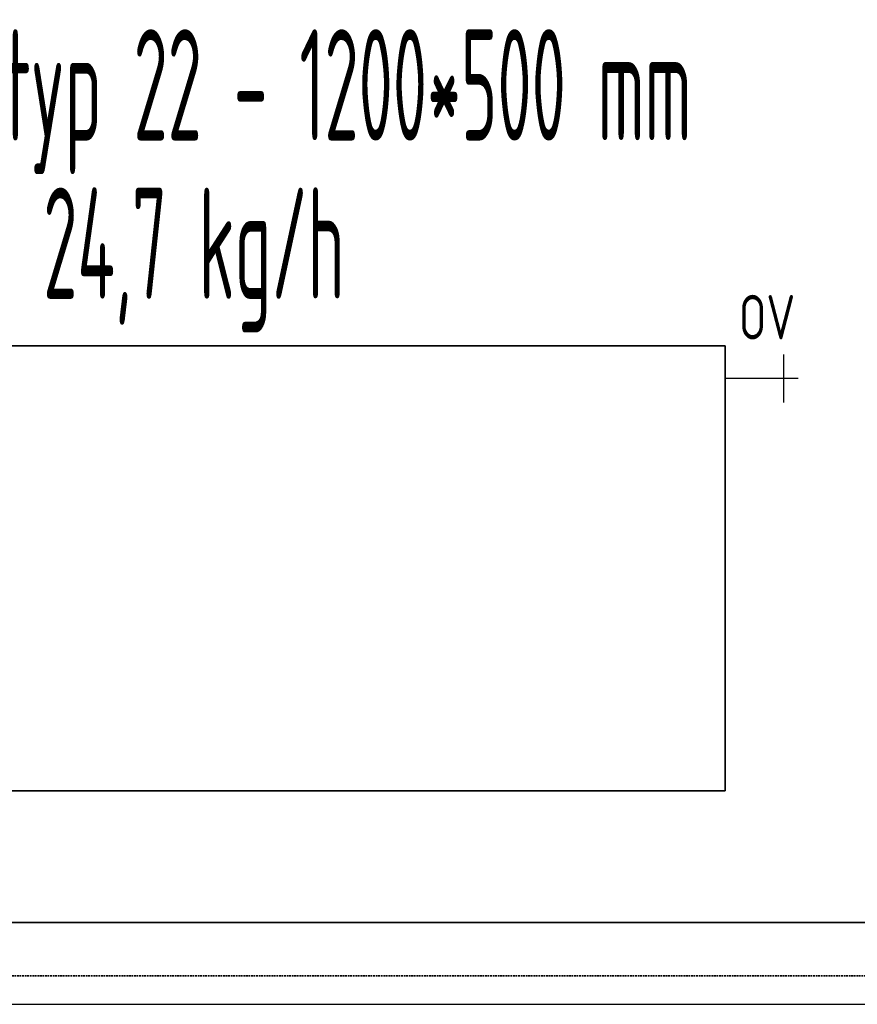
# Model space of a CAD drawing. Header units: millimetres. Extents: x -727 to 69715, y -15705 to 98123.
# Tile 16 of 256: x 3921 to 4862, y -12955 to -11848. Entities that reach past the tile are written whole.
import ezdxf
from ezdxf.enums import TextEntityAlignment as Align

# ---------------------------------------------------------------- set-up
doc = ezdxf.new("R2010")
doc.units = ezdxf.units.MM
doc.linetypes.add('VERDECKT', pattern=[9.525, 6.35, -3.175])
for name, color, linetype, lineweight in [('JS_VYT_POPIS - OBECNĚ', 7, 'Continuous', 5), ('UT_POTRUBI - PŘÍVOD', 1, 'Continuous', 35), ('UT_SCHÉMA_POPIS', 7, 'VERDECKT', 5), ('UT_SCHÉMA_SYMBOLY', 7, 'Continuous', 25), ('UT_SCHÉMA_ZPÁTEČKA', 172, 'VERDECKT', 35), ('UT_ZAŘÍZENÍ - OT', 3, 'Continuous', 35)]:
    doc.layers.add(name, color=color, linetype=linetype, lineweight=lineweight)
doc.styles.add('ISO 2.5', font='isocp.shx', dxfattribs={"width": 0.8, "height": 2.5})
doc.styles.add('VZT_POPIS', font='isocp.shx', dxfattribs={"width": 0.6, "height": 125})

msp = doc.modelspace()

# ---------------------------------------------------------------- linework, layer by layer
msp.add_line((-727.4, -12954.7), (68024.3, -12954.7))
at = {"layer": 'UT_POTRUBI - PŘÍVOD'}
msp.add_line((6150.5, -12862.8), (-114.4, -12862.8), dxfattribs=at)
at = {"layer": 'UT_SCHÉMA_SYMBOLY'}
for p, q in [((4779.5, -12278.4), (4779.5, -12224.4)), ((4795.5, -12251.4), (4713.6, -12251.4))]:
    msp.add_line(p, q, dxfattribs=at)
at = {"layer": 'UT_SCHÉMA_ZPÁTEČKA', "ltscale": 0.3}
msp.add_line((6263.1, -12922.7), (-181.5, -12922.7), dxfattribs=at)
at = {"layer": 'UT_ZAŘÍZENÍ - OT', "linetype": 'Continuous'}
for p, q in [((4713.6, -12214.9), (3513.6, -12214.9)), ((4713.6, -12714.9), (4713.6, -12214.9)), ((3513.6, -12714.9), (4713.6, -12714.9))]:
    msp.add_line(p, q, dxfattribs=at)

# ---------------------------------------------------------------- texts
at = {"layer": 'JS_VYT_POPIS - OBECNĚ', "style": 'VZT_POPIS', "width": 0.5}
for s, p in [('D-OT VK typ 22 - 1200*500 mm', (4116.6, -11921.6)), ('24,7 kg/h', (4116.6, -12099.5))]:
    msp.add_text(s, height=125, dxfattribs=at).set_placement(p, align=Align.MIDDLE_CENTER)
at = {"layer": 'UT_SCHÉMA_POPIS', "style": 'ISO 2.5', "width": 0.8}
msp.add_text('OV', height=50, dxfattribs=at).set_placement((4729, -12182.6), align=Align.MIDDLE_LEFT)

doc.saveas('drawing.dxf')
